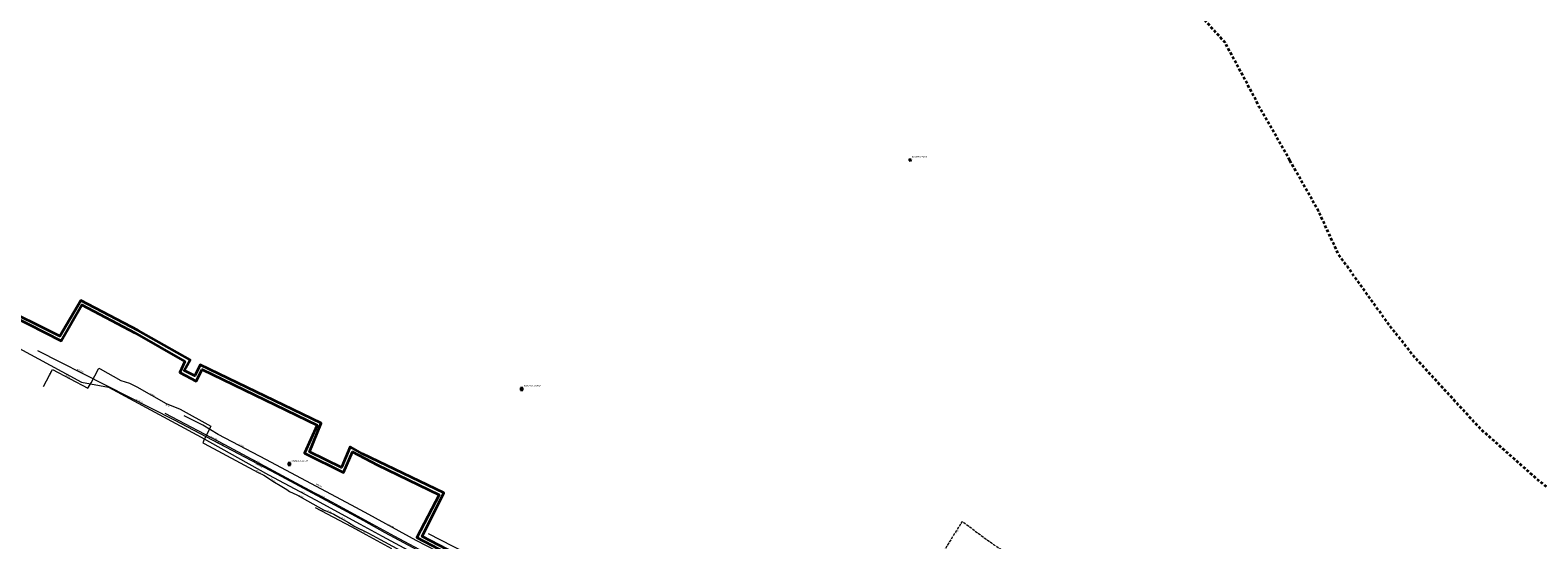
# Model space of a CAD drawing. Header units: metres. Extents: x 6530877 to 6534102, y 6042175 to 6045327.
# Tile 74 of 76: x 6532529 to 6533344, y 6044282 to 6044557. Entities that reach past the tile are written whole.
import ezdxf
from ezdxf.enums import TextEntityAlignment as Align

# ---------------------------------------------------------------- set-up
doc = ezdxf.new("R2010")
doc.units = ezdxf.units.M
doc.header["$MEASUREMENT"] = 0
doc.linetypes.add('1.5_0.5', pattern=[2, 1.5, -0.5])
doc.linetypes.add('1.5_1.0', pattern=[2.5, 1.5, -1])
doc.layers.get('0').update_dxf_attribs({"color": 2, "linetype": 'CONTINUOUS', "lineweight": 5})
for name, color, linetype in [('216-obręb ewidencyjny', 7, 'CONTINUOUS'), ('obudowa ochronna przewodu', 7, 'CONTINUOUS'), ('przewód elektroenergetyczny podziemny', 7, 'CONTINUOUS'), ('przewód elektroenergetyczny podziemny - ob. projektowany', 7, 'CONTINUOUS'), ('przewód elektroenergetyczny podziemny - ob. projektowany-Atr1', 7, 'CONTINUOUS'), ('przewód elektroenergetyczny podziemny-Atr1', 7, 'CONTINUOUS'), ('przewód gazowy', 7, 'CONTINUOUS'), ('przewód gazowy-Atr1', 7, 'CONTINUOUS'), ('przewód kanalizacyjny', 7, 'CONTINUOUS'), ('przewód kanalizacyjny-Atr1', 7, 'CONTINUOUS'), ('przewód telekomunikacyjny podziemny', 7, 'CONTINUOUS'), ('przewód wodociągowy', 7, 'CONTINUOUS'), ('przewód wodociągowy-Atr1', 7, 'CONTINUOUS'), ('rzędna', 7, 'CONTINUOUS'), ('rzędna-Atr2', 7, 'CONTINUOUS'), ('Szczegółowa osnowa geodezyjna pozioma', 7, 'CONTINUOUS'), ('Szczegółowa osnowa geodezyjna pozioma-Atr103', 7, 'CONTINUOUS'), ('Szczegółowa osnowa geodezyjna wysokościowa', 7, 'CONTINUOUS'), ('Szczegółowa osnowa geodezyjna wysokościowa-Atr103', 7, 'CONTINUOUS')]:
    doc.layers.add(name, color=color, linetype=linetype)
doc.styles.get("Standard").update_dxf_attribs({"font": 'Working1250', "width": 0.75})

# ---------------------------------------------------------------- blocks, each defined once
blk = doc.blocks.new('PW01')
at = {"linetype": 'Continuous', "lineweight": 13}
h = blk.add_hatch(color=0, dxfattribs=at)
edge = h.paths.add_edge_path()
edge.add_arc((0, 0), 0.045, 0, 360)
blk = doc.blocks.new('OSSP')
at = {"color": 0}
for p, q in [((-0.626, 0.625), (-0.626, -0.625)), ((-0.626, 0.625), (-0.626, -0.625)), ((0.624, 0.625), (-0.626, 0.625)), ((0.624, 0.625), (-0.626, 0.625)), ((0.3, 0), (-0.3, 0)), ((0.3, 0), (-0.3, 0)), ((0, -0.3), (0, 0.3)), ((0, -0.3), (0, 0.3)), ((0.624, -0.625), (0.624, 0.625)), ((0.624, -0.625), (0.624, 0.625)), ((-0.626, -0.625), (0.624, -0.625)), ((-0.626, -0.625), (0.624, -0.625))]:
    blk.add_line(p, q, dxfattribs=at)
blk = doc.blocks.new('OSSH')
at = {"color": 0}
for p, q in [((0, -0.721), (-0.624, 0.362)), ((0.626, 0.362), (-0.624, 0.362)), ((-0.25, 0), (0.25, 0)), ((0.626, 0.362), (0, -0.721)), ((0, -0.25), (0, 0.25))]:
    blk.add_line(p, q, dxfattribs=at)

msp = doc.modelspace()

# ---------------------------------------------------------------- linework, layer by layer
at = {"layer": '216-obręb ewidencyjny', "color": 3, "linetype": '1.5_1.0', "lineweight": 35, "flags": 128}
msp.add_lwpolyline([(6533210.19, 6044487.01), (6533193.73, 6044515.9), (6533187.5, 6044527.76), (6533175.18, 6044550.65), (6533140.46, 6044589.28), (6533093.41, 6044644.89), (6533067.43, 6044675.77), (6533054.72, 6044684.93), (6533024.03, 6044721.21), (6533017.93, 6044733.07), (6532994.32, 6044761.02), (6532957.7, 6044804.17), (6532922.21, 6044845.99), (6532885.15, 6044889.45), (6532852.85, 6044927.27), (6532813.03, 6044974.37), (6532778, 6045015.81), (6532741.76, 6045058.67), (6532732.72, 6045069.36), (6532699.8, 6045106.63), (6532651.12, 6045163.65), (6532647.09, 6045160.22), (6532622.74, 6045189.07), (6532626.31, 6045192.11), (6532603.9, 6045216.2), (6532568.1, 6045256.4), (6532552.48, 6045270.28), (6532503.44, 6045327.13), (6532490.18, 6045303.3), (6532487.77, 6045299.72), (6532456.08, 6045245.39), (6532452.72, 6045239.63), (6532444.3, 6045225.21), (6532431.91, 6045204.53), (6532424.97, 6045193.08), (6532406.57, 6045161.27), (6532388.18, 6045129.55), (6532357.82, 6045077.88), (6532345.62, 6045055.76), (6532302.39, 6044982.98), (6532315.7, 6044977.68), (6532313.87, 6044976.84), (6532312.35, 6044973.01), (6532310.81, 6044966.76), (6532305.21, 6044958.46), (6532293.06, 6044967.25), (6532291.8, 6044965.01), (6532287.46, 6044957.32), (6532277.79, 6044940.2), (6532262.45, 6044913.96), (6532260.29, 6044908.94), (6532250.5, 6044891.03), (6532208.24, 6044810.39), (6532200.45, 6044793.79), (6532186.13, 6044764.86), (6532166.07, 6044742.27), (6532157.1, 6044727.75), (6532149.28, 6044715.07), (6532140.4, 6044691.73), (6532139.64, 6044689.08), (6532136.75, 6044678.95), (6532142.39, 6044676.3), (6532134.61, 6044660.5), (6532130.87, 6044653.04), (6532130.58, 6044652.45), (6532129.91, 6044651.11), (6532116.41, 6044624.42), (6532109.04, 6044609.59), (6532101.79, 6044594.9), (6532095.12, 6044581.6), (6532097.57, 6044580.51), (6532102.21, 6044578.42), (6532102.71, 6044579.62), (6532106.77, 6044577.81), (6532108.53, 6044577.12), (6532124.45, 6044570.88), (6532125.37, 6044566.81), (6532126.7, 6044563.38), (6532129.02, 6044558.56), (6532136.06, 6044541.82), (6532150.14, 6044536.42), (6532163.17, 6044531.46), (6532174.09, 6044527.31), (6532172.22, 6044521.52), (6532172.35, 6044521.35), (6532164.49, 6044512.18), (6532159.04, 6044505.83), (6532159.5, 6044505.12), (6532156.07, 6044500.96), (6532145.21, 6044487.78), (6532144.13, 6044486.47), (6532142.34, 6044484.29), (6532141.44, 6044485.35), (6532140.28, 6044486.42), (6532121.06, 6044463.91), (6532119.61, 6044461.94), (6532111.66, 6044451.92), (6532107.25, 6044446.6), (6532103.68, 6044442.29), (6532095.82, 6044432.83), (6532087.83, 6044423.2), (6532079.85, 6044413.58), (6532071.86, 6044403.95), (6532063.97, 6044394.21), (6532055.91, 6044384.72), (6532049.27, 6044376.7), (6532045.03, 6044371.62), (6532045.83, 6044371.03), (6531992.83, 6044284.98), (6531999.26, 6044284.05), (6532026.97, 6044279.82), (6532037.76, 6044278.16), (6532081.78, 6044271.24), (6532083.54, 6044270.97), (6532086.26, 6044270.54), (6532103.71, 6044267.81), (6532107.17, 6044267.31), (6532107.4, 6044263.13), (6532103.74, 6044238.57), (6532102.07, 6044238.82), (6532097.85, 6044231.68), (6532091.1, 6044220.25), (6532083.74, 6044215.27), (6532055.22, 6044195.13), (6532051.27, 6044192.48), (6532041.85, 6044170.03), (6532060.31, 6044167.5), (6532078.8, 6044164.66), (6532079.07, 6044164.62), (6532091.32, 6044162.81), (6532115.26, 6044161.11), (6532116.33, 6044161.03), (6532070.4, 6044122.43), (6532035.66, 6044093.72), (6531967.47, 6044034.91), (6531927.35, 6044000.3), (6531907.17, 6043983.32), (6531893.6, 6043972.75), (6531843.33, 6043933.58), (6531834.23, 6043926.36), (6531821.94, 6043916.61), (6531791.32, 6043892.31), (6531787.23, 6043889.07), (6531783.55, 6043885.81), (6531764.81, 6043871.95), (6531754.02, 6043863.43), (6531754.43, 6043862.54), (6531753.16, 6043861.8), (6531750.56, 6043860.27), (6531744.94, 6043857.04), (6531743.25, 6043860.29), (6531720.69, 6043859.31), (6531653.74, 6043854.19), (6531629.89, 6043851.97), (6531611.5, 6043851.06), (6531527.89, 6043846.24), (6531485.87, 6043843.36), (6531477.48, 6043842.59), (6531444.71, 6043840.19), (6531411.99, 6043868.76), (6531399.93, 6043878.77), (6531397.73, 6043880.37), (6531389.68, 6043887.27), (6531375.6, 6043898.95), (6531362.55, 6043909.89), (6531334.39, 6043933.35), (6531275.2, 6043836.48), (6531253.26, 6043793.07), (6531277.64, 6043750.31), (6531319.64, 6043717.35), (6531339.23, 6043663.35), (6531341.17, 6043558.54), (6531336.75, 6043454.77), (6531336.13, 6043446.94), (6531334.71, 6043429.21), (6531333, 6043407.67), (6531346.9, 6043376.22), (6531348.75, 6043370.34), (6531313.6, 6043351.01), (6531297.52, 6043337.58), (6531281.54, 6043300.71), (6531266.86, 6043260.39), (6531238.61, 6043205.99), (6531236.11, 6043201.17), (6531216.37, 6043155.35), (6531193.84, 6043103.72), (6531103.17, 6043049.92), (6531079.84, 6043039.61), (6531057.91, 6043029.32), (6531018.67, 6043014.55), (6530999.17, 6043007.4), (6530962.52, 6043006.64), (6530951.74, 6043013.37), (6530927.31, 6043030.22), (6530915.06, 6043039.53), (6530883.05, 6043040.84), (6530886.6, 6043033.58), (6530881.48, 6043030.34), (6530877.09, 6043027.56), (6530891.26, 6043000.89), (6530901.39, 6042981.83), (6530954.15, 6042911.84), (6531000.74, 6042829.18), (6531006.51, 6042818.15), (6531007.24, 6042816.68), (6531020.56, 6042782.33), (6531036.67, 6042732.72), (6531062.95, 6042645.86), (6531069.74, 6042623.42), (6531075.27, 6042614.23), (6531088.72, 6042603.39), (6531092.11, 6042600.55), (6531093.03, 6042595.37), (6531095.68, 6042596.7), (6531100.38, 6042594.11), (6531215.64, 6042540.56), (6531252.49, 6042523.26), (6531370.22, 6042487.05), (6531395.56, 6042471.7), (6531447.04, 6042429.85), (6531505.18, 6042346.34), (6531584.02, 6042275.48), (6531614.01, 6042224.21), (6531644.59, 6042175.05), (6531656.05, 6042182.52), (6531746.7, 6042242.17), (6531789.95, 6042272.02), (6531804.42, 6042282.67), (6531822.69, 6042296.98), (6531870.73, 6042327.89), (6531996.85, 6042414.36), (6532004.59, 6042446.42), (6532021.02, 6042528.87), (6532031.25, 6042555.88), (6532044.05, 6042580.2), (6532064.58, 6042602.5), (6532087.54, 6042642.49), (6532131.43, 6042696.8), (6532182.94, 6042700.61), (6532195.46, 6042700.94), (6532239.04, 6042703.63), (6532288.04, 6042704.93), (6532347.24, 6042707.15), (6532361.64, 6042710.05), (6532371.84, 6042716.45), (6532383, 6042722.99), (6532403.95, 6042745.37), (6532438.81, 6042770.66), (6532485.39, 6042778.99), (6532529.93, 6042791.17), (6532568.7, 6042790.07), (6532585.65, 6042799.97), (6532597.81, 6042816.01), (6532613.32, 6042831.39), (6532631.63, 6042839.71), (6532667.14, 6042835.23), (6532674.37, 6042841.84), (6532685.51, 6042873.36), (6532707.48, 6042890.84), (6532724.97, 6042896.26), (6532811.76, 6042915.76), (6532821.94, 6042918.8), (6532825.2, 6042921.05), (6532833.44, 6042925.12), (6532864.68, 6042940.55), (6532915.21, 6042968.56), (6532937.95, 6042960.52), (6532950.15, 6042950.61), (6532967.39, 6042928.02), (6532977.07, 6042918.73), (6532998.43, 6042917.56), (6533033.3, 6042935.82), (6533039.05, 6042941.85), (6533055.64, 6042942.49), (6533094.8, 6042928.21), (6533103.86, 6042921.54), (6533133.54, 6042928.26), (6533142.95, 6042924.92), (6533168.39, 6042956.86), (6533217.22, 6042972.42), (6533307.71, 6043000.55), (6533341.31, 6043021.47), (6533369.87, 6043048.12), (6533369.26, 6043048.83), (6533364.6, 6043054.23), (6533374.26, 6043073.6), (6533377.13, 6043105.3), (6533370.71, 6043129.95), (6533351.16, 6043142.61), (6533327.59, 6043148.72), (6533316.33, 6043163.46), (6533305.93, 6043176.98), (6533304.65, 6043186.64), (6533307.69, 6043198.32), (6533314.26, 6043211.08), (6533322.86, 6043218.4), (6533337.18, 6043226.98), (6533347.97, 6043233.44), (6533358.75, 6043239.9), (6533369.43, 6043246.29), (6533373.24, 6043248.57), (6533379.85, 6043252.54), (6533390.35, 6043258.86), (6533400.88, 6043265.19), (6533411.27, 6043271.43), (6533414.3, 6043273.26), (6533436.36, 6043291.07), (6533470.76, 6043327.83), (6533506.74, 6043366.04), (6533509.45, 6043367.33), (6533592.81, 6043406.97), (6533594.13, 6043407.57), (6533587.71, 6043416.91), (6533677.5, 6043461.96), (6533691.83, 6043446.38), (6533701.74, 6043444.79), (6533775.38, 6043426.17), (6533800.84, 6043419.79), (6533885.7, 6043407.04), (6533906.08, 6043403.96), (6533929.26, 6043400.37), (6533942.23, 6043401.47), (6533951.56, 6043410.11), (6533925.42, 6043421.94), (6533886.47, 6043438.14), (6533878.64, 6043441.66), (6533813.79, 6043470.79), (6533789.3, 6043480.56), (6533813.34, 6043520.79), (6533861.06, 6043493.45), (6533863.6, 6043495.04), (6533891.08, 6043483.52), (6533900.98, 6043493.4), (6533903.72, 6043496.14), (6533912.69, 6043505.28), (6533919.41, 6043512.13), (6533921.77, 6043508.88), (6533922.42, 6043509.5), (6533927.1, 6043513.81), (6533930.38, 6043513.36), (6533938.04, 6043507.74), (6533938.06, 6043507.56), (6533939.08, 6043506.79), (6533939.97, 6043507.39), (6533951.63, 6043519.68), (6533968.41, 6043537.47), (6533979.47, 6043555.26), (6533991.17, 6043549.32), (6533990.82, 6043548.27), (6533990.43, 6043547.17), (6534001.39, 6043541.82), (6534005.37, 6043548.33), (6534007.06, 6043550.61), (6534028.83, 6043536.68), (6534041.92, 6043528.21), (6534055.69, 6043519.44), (6534068.27, 6043537.96), (6534070.45, 6043541.16), (6534077.25, 6043538.53), (6534081.19, 6043538.73), (6534090.35, 6043554.66), (6534088.69, 6043568.95), (6534094.39, 6043576.62), (6534098.24, 6043582.11), (6534102.36, 6043588.42), (6534087.83, 6043597.34), (6534074.25, 6043605.67), (6534051.32, 6043619.74), (6534051.8, 6043643.59), (6534052.01, 6043649.15), (6534052.53, 6043669.51), (6534053.03, 6043691.01), (6534053.45, 6043708.5), (6534053.57, 6043716.92), (6534052.77, 6043725.02), (6534052.81, 6043758.19), (6534085.01, 6043770.56), (6534062.49, 6043790.65), (6533988.76, 6043840.19), (6533993.68, 6043845.72), (6533923.25, 6043889.3), (6533855.69, 6043932.38), (6533851.48, 6043935.06), (6533838.83, 6043941.86), (6533830.05, 6043946.57), (6533812.18, 6043955.77), (6533764.72, 6043974.02), (6533752.52, 6043979.56), (6533738.4, 6043988.11), (6533608.22, 6044092.12), (6533604.77, 6044093.8), (6533588.55, 6044105.05), (6533579.55, 6044120.18), (6533576.28, 6044134.12), (6533568.51, 6044167.81), (6533500.54, 6044209.51), (6533465.41, 6044233.04), (6533430.3, 6044253.46), (6533402.76, 6044271.36), (6533374.75, 6044290.56), (6533373.24, 6044291.59), (6533344.65, 6044313.91), (6533331.66, 6044325.44), (6533313.41, 6044341.69), (6533277.81, 6044380.44), (6533263.72, 6044398.3), (6533241.15, 6044429.73), (6533236.33, 6044436.54), (6533225.66, 6044459.58), (6533224.68, 6044461.32)], close=True, dxfattribs=at)
at = {"layer": 'obudowa ochronna przewodu', "color": 7, "linetype": 'Continuous', "lineweight": 35, "flags": 128}
for points in [[(6532510.51, 6044407.42), (6532546.09, 6044389.47), (6532557.14, 6044408.84), (6532585.89, 6044393.77), (6532612.8, 6044378.24), (6532610.19, 6044372.3), (6532618.97, 6044367.61), (6532622.17, 6044373.99), (6532684.47, 6044343.79), (6532677.54, 6044328.62), (6532698.74, 6044318.29), (6532703.59, 6044329.35), (6532716.91, 6044322.32), (6532750.31, 6044306.13), (6532738.35, 6044283.13), (6532805.18, 6044248.19)], [(6532804.19, 6044250.77), (6532741.18, 6044283.72), (6532752.83, 6044307.21), (6532708.96, 6044328.3), (6532702.33, 6044332.05), (6532697.64, 6044320.95), (6532680.24, 6044329.46), (6532686.57, 6044344.91), (6532621.08, 6044376.52), (6532618.23, 6044370.49), (6532612.49, 6044373.38), (6532615.73, 6044379.17), (6532587.66, 6044395.01), (6532556.66, 6044411.31), (6532545.3, 6044391.95), (6532511.15, 6044408.94)]]:
    msp.add_lwpolyline(points, dxfattribs=at)
at = {"layer": 'przewód elektroenergetyczny podziemny', "color": 1, "linetype": 'Continuous', "lineweight": 18, "flags": 128}
msp.add_lwpolyline([(6532683.26, 6044299.29), (6532702.77, 6044288.97), (6532724.52, 6044277.16)], dxfattribs=at)
at = {"layer": 'przewód elektroenergetyczny podziemny - ob. projektowany', "color": 1, "linetype": '1.5_0.5', "lineweight": 18, "flags": 128}
msp.add_lwpolyline([(6533076.29, 6044263.94), (6533074.94, 6044264.8), (6533074.57, 6044264.21), (6533069.9, 6044267), (6533068.96, 6044268.06), (6533063.97, 6044270.83), (6533055.65, 6044276.33), (6533054.3, 6044276.37), (6533050.46, 6044278.99), (6533048.88, 6044280.07), (6533045.28, 6044282.53), (6533036.8, 6044288.98), (6533033.02, 6044291.67), (6533024.92, 6044278.65), (6533011.95, 6044257.33), (6533005.79, 6044260.23), (6532998.89, 6044263.55), (6532995.98, 6044257.61), (6532995.45, 6044256.56), (6532994.66, 6044255.01), (6532996.71, 6044253.53), (6532992.85, 6044245.93), (6532978.59, 6044217.89), (6532968.2, 6044197.45), (6532961.86, 6044184.96), (6532950.6, 6044189.54), (6532947.87, 6044190.84), (6532945.07, 6044184.89), (6532944.4, 6044183.43), (6532938.1, 6044170.04), (6532937.87, 6044169.55), (6532937.24, 6044167.71), (6532937.88, 6044166.87), (6532937.45, 6044165.89), (6532936.58, 6044162.88), (6532933.71, 6044163.09), (6532928.73, 6044149.52), (6532924.63, 6044138.24), (6532924.25, 6044137.21), (6532922.25, 6044131.69), (6532921.18, 6044128.75), (6532937.51, 6044123.05), (6532938.69, 6044123.44), (6532940.84, 6044122.34)], dxfattribs=at)
at = {"layer": 'przewód gazowy', "color": 52, "linetype": 'Continuous', "lineweight": 18, "flags": 128}
for points in [[(6532523.14, 6044385.43), (6532557.1, 6044367.12), (6532571.59, 6044364.46), (6532621.62, 6044337.33), (6532658.18, 6044317.06), (6532683.6, 6044303.42), (6532707.61, 6044290.33), (6532719.64, 6044283.75), (6532747.32, 6044268.91), (6532772.72, 6044255.73), (6532936.78, 6044172.98), (6532938.05, 6044172.51)], [(6532536.4, 6044364.7), (6532541.41, 6044373.9), (6532560.47, 6044363.87), (6532561.62, 6044365.87), (6532562.17, 6044366.76), (6532566.24, 6044374.2), (6532566.42, 6044374.56), (6532567.05, 6044374.23), (6532578.28, 6044367.95), (6532582.88, 6044366.58), (6532586.89, 6044364.52), (6532602.87, 6044355.54), (6532610.4, 6044352.4), (6532626.89, 6044343.32), (6532626.72, 6044342.95), (6532626.52, 6044342.56), (6532623.02, 6044335.22), (6532622.63, 6044334.36), (6532623.35, 6044333.83), (6532652.45, 6044318.25), (6532655.54, 6044316.73), (6532661.32, 6044312.98), (6532664.34, 6044311.16), (6532667.98, 6044309.12), (6532669.52, 6044307.93), (6532673.36, 6044306.17), (6532687.92, 6044298.12), (6532693.47, 6044295.64), (6532696.77, 6044293.75), (6532701.27, 6044291.25), (6532704.78, 6044289.08), (6532711.06, 6044286.02), (6532711.77, 6044285.6), (6532714.43, 6044284.11), (6532718.42, 6044282.1), (6532736.57, 6044272.29)]]:
    msp.add_lwpolyline(points, dxfattribs=at)
at = {"layer": 'przewód kanalizacyjny', "color": 34, "linetype": 'Continuous', "lineweight": 18, "flags": 128}
msp.add_lwpolyline([(6532949.66, 6044173.63), (6532910.17, 6044191.31), (6532873.32, 6044212.63), (6532839.79, 6044229.56), (6532806, 6044246.78), (6532771.38, 6044264.12), (6532737.85, 6044281.45), (6532712.36, 6044295.44), (6532705.32, 6044299.24), (6532657.1, 6044325.16), (6532630.97, 6044338.87), (6532622.63, 6044343.76), (6532612.58, 6044348.82)], dxfattribs=at)
at = {"layer": 'przewód telekomunikacyjny podziemny', "color": 30, "linetype": 'Continuous', "lineweight": 18, "flags": 128}
msp.add_lwpolyline([(6532744.39, 6044285.25), (6532804.49, 6044254.47), (6532816.71, 6044247.85), (6532844.33, 6044232.75), (6532866.56, 6044221.65), (6532910.04, 6044200.69), (6532937.56, 6044187.8)], dxfattribs=at)
at = {"layer": 'przewód wodociągowy', "color": 5, "linetype": 'Continuous', "lineweight": 18, "flags": 128}
for points in [[(6532533.3, 6044384.26), (6532607.13, 6044346.77), (6532662.6, 6044317.43), (6532691.38, 6044301.95), (6532709.52, 6044292.22), (6532721.01, 6044285.74), (6532758.98, 6044265.35), (6532774.32, 6044257.11), (6532807.3, 6044238.82), (6532818.96, 6044233.08), (6532843.35, 6044221.57), (6532874.95, 6044206.72), (6532935.97, 6044178.21), (6532945.46, 6044173.7), (6532973.77, 6044229.39), (6532975.98, 6044232.59), (6532990.74, 6044263), (6532991.16, 6044263.95), (6532991.27, 6044264.21)], [(6532938.6, 6044164.82), (6532938.53, 6044168.5), (6532940.61, 6044176.47), (6532940.36, 6044177.24), (6532939.65, 6044178.93), (6532938.68, 6044180.04), (6532937.61, 6044181.24), (6532912.71, 6044193.22), (6532837.18, 6044231.68), (6532813.81, 6044242.3), (6532804.34, 6044245.54), (6532777.48, 6044256.68), (6532774.63, 6044257.9), (6532726.38, 6044283.63), (6532692.68, 6044302.01), (6532683.43, 6044306.88), (6532677.72, 6044309.95), (6532634.51, 6044333.15), (6532602.33, 6044350.05)]]:
    msp.add_lwpolyline(points, dxfattribs=at)

# ---------------------------------------------------------------- block references
at = {"layer": 'rzędna', "color": 52, "linetype": 'Continuous', "lineweight": 18}
for p, rotation in [((6532602.87, 6044355.54), 150.644), ((6532652.45, 6044318.25), 331.824), ((6532661.32, 6044312.98), 327.044), ((6532693.47, 6044295.64), 335.954), ((6532696.77, 6044293.75), 151.037), ((6532704.78, 6044289.08), 153.95), ((6532718.42, 6044282.1), 151.587)]:
    msp.add_blockref('PW01', p, dxfattribs=dict(at, rotation=rotation))
at = {"layer": 'Szczegółowa osnowa geodezyjna pozioma', "color": 7, "linetype": 'Continuous', "lineweight": 18}
for p in [(6532795.01, 6044363.36), (6532669.4, 6044322.87)]:
    msp.add_blockref('OSSP', p, dxfattribs=at)
at = {"layer": 'Szczegółowa osnowa geodezyjna wysokościowa', "color": 7, "linetype": 'Continuous', "lineweight": 18}
msp.add_blockref('OSSH', (6533004.91, 6044487.11), dxfattribs=at)

# ---------------------------------------------------------------- texts
at = {"layer": 'przewód elektroenergetyczny podziemny - ob. projektowany-Atr1', "color": 1, "width": 0.9}
msp.add_text('proj. e', height=0.75, rotation=58.113, dxfattribs=at).set_placement((6533029.35, 6044285.77), align=Align.TOP_LEFT)
at = {"layer": 'przewód elektroenergetyczny podziemny-Atr1', "color": 1, "width": 0.9}
for rotation, p in [(-27.877, (6532686.11, 6044297.78)), (-28.501, (6532708, 6044286.13))]:
    msp.add_text('eWD', height=0.75, rotation=rotation, dxfattribs=at).set_placement(p)
at = {"layer": 'przewód gazowy-Atr1', "color": 40, "width": 0.9}
for s, rotation, p in [('gn225', 61.429, (6532539.48, 6044370.35)), ('gn225', -27.755, (6532548.07, 6044370.4)), ('gn225', -29.334, (6532593.81, 6044360.63)), ('g150', -28.218, (6532675.37, 6044307.84)), ('gn225', -28.938, (6532674.13, 6044305.74))]:
    msp.add_text(s, height=0.75, rotation=rotation, dxfattribs=at).set_placement(p)
msp.add_text('g150', height=0.75, rotation=-28.332, dxfattribs=at).set_placement((6532548.83, 6044371.58), align=Align.MIDDLE_LEFT)
at = {"layer": 'przewód kanalizacyjny-Atr1', "color": 34, "width": 0.9}
for rotation, p in [(-27.685, (6532641.82, 6044333.18)), (331.725, (6532683.65, 6044311.83)), (-28.76, (6532722.61, 6044289.81))]:
    msp.add_text('ksD200', height=0.75, rotation=rotation, dxfattribs=at).set_placement(p)
at = {"layer": 'przewód wodociągowy-Atr1', "color": 5, "width": 0.9}
for s, rotation, p in [('woD100', 333.154, (6532554.51, 6044373.8)), ('woD100', 333.154, (6532586.31, 6044357.41)), ('woA600', 332.24, (6532627.01, 6044337.27)), ('woD100', 332.124, (6532630.48, 6044334.42)), ('woA600', -28.232, (6532650.26, 6044324.69)), ('woD100', 331.712, (6532651.09, 6044322.55)), ('woA600', -27.766, (6532685, 6044306.05)), ('woD100', -28.275, (6532687.73, 6044303.91))]:
    msp.add_text(s, height=0.75, rotation=rotation, dxfattribs=at).set_placement(p)
at = {"layer": 'rzędna-Atr2', "color": 40, "width": 0.9}
for s, rotation, p in [('20.93', 330.64, (6532602, 6044354.8)), ('20.64', 331.825, (6532651.39, 6044319.04)), ('20.92', -32.975, (6532659.29, 6044314.4)), ('21.01', -24.077, (6532689.94, 6044297.37)), ('21.01', 331.033, (6532697.26, 6044293.63)), ('21.53', 333.945, (6532705.4, 6044287.87))]:
    msp.add_text(s, height=0.75, rotation=rotation, dxfattribs=at).set_placement(p)
at = {"layer": 'Szczegółowa osnowa geodezyjna pozioma-Atr103', "color": 7, "oblique": 15, "width": 0.9}
for s, p in [('622425.1.10720', (6532796.01, 6044364.36)), ('622425.1.10710', (6532670.4, 6044323.87))]:
    msp.add_text(s, height=0.9, dxfattribs=at).set_placement(p, align=Align.BOTTOM_LEFT)
at = {"layer": 'Szczegółowa osnowa geodezyjna wysokościowa-Atr103', "color": 7, "width": 0.9}
msp.add_text('622425.2.5022', height=0.9, dxfattribs=at).set_placement((6533005.91, 6044488.11), align=Align.BOTTOM_LEFT)

doc.saveas('drawing.dxf')
